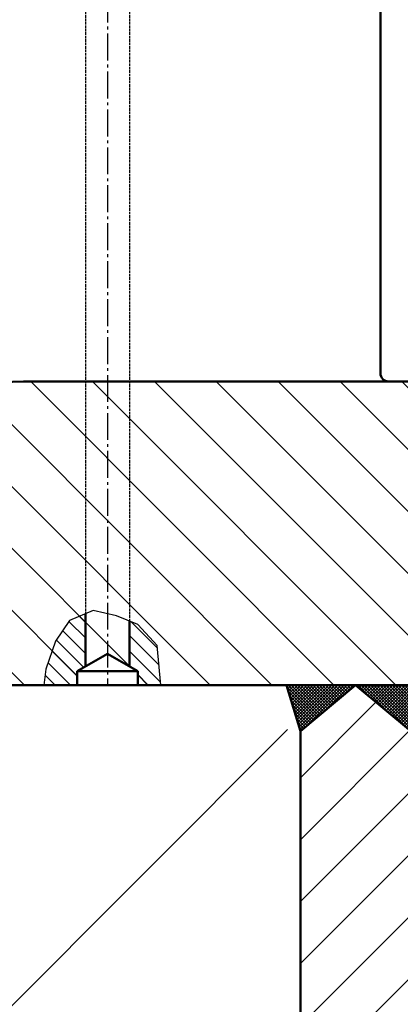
# Model space of a CAD drawing. Header units: millimetres. Extents: x 452087 to 582075, y 10891 to 81641.
# Tile 26 of 46: x 488811 to 488949, y 36608 to 36965. Entities that reach past the tile are written whole.
import ezdxf

# ---------------------------------------------------------------- set-up
doc = ezdxf.new("R2010")
doc.units = ezdxf.units.MM
doc.linetypes.add('AM_DIN_F_W050', pattern=[6.25, 4.75, -1.5])
doc.linetypes.add('AM_DIN_G_W050', pattern=[13.75, 9.75, -1.5, 1, -1.5])
for name, color, linetype, lineweight in [('AM_0', 7, 'Continuous', 50), ('AM_3', 6, 'AM_DIN_F_W050', 25), ('AM_5', 3, 'Continuous', 25), ('AM_7', 4, 'AM_DIN_G_W050', 25), ('AM_8', 1, 'Continuous', 25), ('ГТО-2_Бетон 0.6', 2, 'Continuous', 60), ('ГТО-2_Штриховка', 252, 'Continuous', 18)]:
    doc.layers.add(name, color=color, linetype=linetype, lineweight=lineweight)

# ---------------------------------------------------------------- blocks, each defined once
blk = doc.blocks.new('WSEAW4RW4')
at = {"layer": 'AM_8'}
h = blk.add_hatch(dxfattribs=at)
h.set_pattern_fill('ANSI31', color=256, scale=5, style=0)
h.set_pattern_definition([(135, (-162.4999999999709, 2082.581651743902), (11.22532015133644, 11.22532015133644), [])])
edge = h.paths.add_edge_path()
edge.add_line((-1385.499988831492, 304.2320507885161), (-1388.49998840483, 302.5000000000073))
edge.add_line((-1388.49998840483, 302.5000000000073), (-1388.49998840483, 297.5))
edge.add_line((-1388.49998840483, 297.5), (-1633.452350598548, 297.5000000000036))
edge.add_arc((-1633.452350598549, 327.5000000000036), 30, 114.17754483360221, 270.0000000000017, ccw=False)
edge.add_arc((-1399.999999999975, -192.4999999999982), 600.0000000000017, 89.99999999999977, 114.1775448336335, ccw=False)
edge.add_line((-1399.999999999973, 407.5000000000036), (-1259.232050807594, 407.5))
edge.add_line((-1259.232050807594, 407.5), (-1257.499999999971, 404.5))
edge.add_line((-1257.499999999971, 404.5), (-1257.500000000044, 385.5000270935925))
edge.add_line((-1257.500000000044, 385.5000270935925), (-1257.500000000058, 375.7000270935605))
edge.add_line((-1257.500000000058, 375.7000270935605), (-1257.500000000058, 366.7000270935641))
edge.add_line((-1257.500000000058, 366.7000270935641), (-1257.499999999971, 360.5000270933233))
edge.add_line((-1257.499999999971, 360.5000270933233), (-1257.499999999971, 359.5000000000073))
edge.add_line((-1257.499999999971, 359.5000000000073), (-1258.500000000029, 358.5))
edge.add_line((-1258.500000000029, 358.5), (-1258.500000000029, 297.5))
edge.add_line((-1258.500000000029, 297.5), (-1366.499988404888, 297.5))
edge.add_line((-1366.499988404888, 297.5), (-1366.499988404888, 302.5))
edge.add_line((-1366.499988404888, 302.5), (-1369.499999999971, 304.2320575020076))
edge.add_line((-1369.499999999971, 304.2320575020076), (-1377.499989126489, 308.8508533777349))
edge.add_line((-1377.499989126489, 308.8508533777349), (-1385.499988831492, 304.2320507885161))
h = blk.add_hatch(dxfattribs=at)
h.set_pattern_fill('ANSI31', color=256, scale=1.25, style=0)
h.set_pattern_definition([(135, (10472.90473531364, -1060.031664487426), (2.80633003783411, 2.806330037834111), [])])
h.paths.add_polyline_path([(-1369.499999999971, 320.6320390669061), (-1366.414292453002, 319.365170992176), (-1359.401861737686, 311.7945523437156), (-1358.120720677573, 297.5), (-1366.499988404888, 297.5), (-1366.499988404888, 302.5), (-1369.499999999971, 304.2320575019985)])
h.paths.add_polyline_path([(-1396.287245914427, 313.3367236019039), (-1391.238291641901, 320.907342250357), (-1385.499990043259, 323.3522654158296), (-1385.499988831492, 304.2320507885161), (-1388.49998840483, 302.5000000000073), (-1388.49998840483, 297.5), (-1400.532070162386, 297.5), (-1399.793461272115, 303.2425580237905)])
h = blk.add_hatch(dxfattribs=at)
h.set_pattern_fill('ANSI37', color=256, scale=0.25, style=0)
h.set_pattern_definition([(135, (319.3316266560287, -80.51103017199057), (0.5612660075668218, 0.5612660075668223), []), (45.00000000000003, (319.3316266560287, -80.51103017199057), (0.5612660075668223, -0.5612660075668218), [])])
h.paths.add_polyline_path([(-1307.499999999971, 280.7180073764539), (-1312.499999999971, 297.5), (-1287.499999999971, 297.5)])
h = blk.add_hatch(dxfattribs=at)
h.set_pattern_fill('ANSI31', color=256, scale=5, style=0)
h.set_pattern_definition([(45.00000000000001, (-162.4999999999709, 2082.581651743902), (-11.22532015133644, 11.22532015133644), [])])
h.paths.add_polyline_path([(-1297.499999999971, 55), (-1267.499999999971, 55), (-1267.499999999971, 280.7180073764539), (-1287.499999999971, 297.5), (-1307.499999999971, 280.7180073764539), (-1307.499999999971, 65.00000000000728)])
h = blk.add_hatch(dxfattribs=at)
h.set_pattern_fill('ANSI37', color=256, scale=0.25, style=0)
h.set_pattern_definition([(45.00000000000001, (-10796.90473531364, -1060.031664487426), (-0.561266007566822, 0.5612660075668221), []), (135, (-10796.90473531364, -1060.031664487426), (-0.5612660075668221, -0.561266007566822), [])])
h.paths.add_polyline_path([(-1262.499999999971, 297.5), (-1267.499999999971, 280.7180073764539), (-1287.499999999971, 297.5)])
at = {"layer": 'AM_0'}
for p, q in [((-1278.500000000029, 410.5), (-1278.500000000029, 809.5000000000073)), ((-1254.964202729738, 407.5), (-1399.999999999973, 407.4999999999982)), ((-1385.499990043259, 323.3522654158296), (-1385.499988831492, 304.2320507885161)), ((-1369.499999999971, 320.6320390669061), (-1369.499999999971, 304.2320575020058)), ((-1388.49998840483, 302.5000000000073), (-1377.499989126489, 308.8508533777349)), ((-1366.499988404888, 302.5000000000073), (-1377.499989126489, 308.8508533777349)), ((-1388.49998840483, 297.5), (-1388.49998840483, 302.5)), ((-1366.499988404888, 302.5), (-1388.49998840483, 302.5)), ((-1366.499988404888, 297.5), (-1366.499988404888, 302.5)), ((-1312.499999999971, 297.5), (-1633.452350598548, 297.5000000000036)), ((-1307.499999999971, 280.7180073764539), (-1312.499999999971, 297.5)), ((-1312.499999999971, 297.5), (-1259.999999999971, 297.5)), ((-1287.499999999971, 297.5), (-1307.499999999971, 280.7180073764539)), ((-1287.499999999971, 297.5), (-1267.499999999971, 280.7180073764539)), ((-1307.499999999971, 65.00000000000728), (-1307.499999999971, 280.7180073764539))]:
    blk.add_line(p, q, dxfattribs=at)
for centre, radius, start, end in [((-1275.499999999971, 410.5), 3, 180, 270), ((-1399.999999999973, -192.4999999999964), 600, 90, 114.1775448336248)]:
    blk.add_arc(centre, radius, start, end, dxfattribs=at)
at = {"layer": 'AM_3', "ltscale": 0.2}
for p, q in [((-1385.500027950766, 901.5000000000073), (-1385.499990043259, 323.3522654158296)), ((-1369.499999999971, 901.5000000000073), (-1369.499999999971, 320.6320390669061))]:
    blk.add_line(p, q, dxfattribs=at)
at = {"layer": 'AM_5'}
blk.add_lwpolyline([(-1358.120720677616, 297.5), (-1359.401861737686, 311.7945523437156), (-1366.414292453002, 319.365170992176), (-1374.268232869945, 322.5896847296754), (-1382.683156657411, 324.5524360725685), (-1391.238291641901, 320.9073422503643), (-1396.287245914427, 313.3367236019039), (-1399.793461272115, 303.2425580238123), (-1400.532070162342, 297.5)], dxfattribs=at)
at = {"layer": 'AM_7'}
blk.add_line((-1377.500028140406, 904.8046605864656), (-1377.499988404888, 297.5), dxfattribs=at)
blk = doc.blocks.new('_гто-2_рев 4')
at = {"layer": 'AM_0', "extrusion": (0, 0, -1), "zscale": -1}
blk.add_blockref('WSEAW4RW4', (0, -610.2011924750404), dxfattribs=at)

msp = doc.modelspace()

# ---------------------------------------------------------------- hatches: boundary and pattern name
at = {"layer": 'ГТО-2_Штриховка'}
h = msp.add_hatch(dxfattribs=at)
h.set_pattern_fill('ANSI35', color=256, scale=100)
h.set_pattern_definition([(45, (-234383.8726674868, -681196.7980203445), (-449.0128060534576, 449.0128060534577), []), (45, (-233934.8596674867, -681196.7980203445), (-449.0128060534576, 449.0128060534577), [793.75, -158.75, 0, -158.75])])
edge = h.paths.add_edge_path()
edge.add_line((489387.6716475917, 36175.93102196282), (489411.5957755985, 36420.93102196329))
edge.add_line((489411.5957755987, 36420.93102196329), (489240.5660794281, 36420.93102196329))
edge.add_line((489240.566079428, 36420.93102196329), (489228.0660794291, 36460.93102196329))
edge.add_line((489228.0660794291, 36460.93102196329), (488953.0660794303, 36460.93102196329))
edge.add_line((488953.0660794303, 36460.93102196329), (488913.0660794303, 36490.93102196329))
edge.add_line((488913.0660794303, 36490.93102196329), (488908.0660794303, 36723.43102196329))
edge.add_line((488908.0660794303, 36723.43102196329), (488671.9185796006, 36727.56391080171))
edge.add_line((488671.9185796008, 36727.56391080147), (488692.2733600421, 36723.43102196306))
edge.add_arc((488334.9412704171, 37027.80533858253), 469.3931687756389, 119.5577961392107, 319.5757504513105, ccw=False)
edge.add_line((488103.3890260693, 37436.11099006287), (487420.5661661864, 37436.11098471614))
edge.add_line((487420.5661661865, 37436.11098471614), (487420.566173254, 36533.54541975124))
edge.add_line((487420.566173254, 36533.54541975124), (487676.2418101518, 36385.93102196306))
edge.add_line((487676.2418101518, 36385.93102196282), (488932.566079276, 36385.93102196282))
edge.add_line((488932.5660792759, 36385.93102196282), (488935.5660792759, 36171.93102196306))
edge.add_line((488935.5660792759, 36171.93102196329), (489387.6716475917, 36175.93102196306))

# ---------------------------------------------------------------- block references
at = {"layer": 'ГТО-2_Бетон 0.6', "color": 1, "xscale": -1}
msp.add_blockref('_гто-2_рев 4', (490220.5660794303, 37036.13221443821), dxfattribs=at)

doc.saveas('drawing.dxf')
